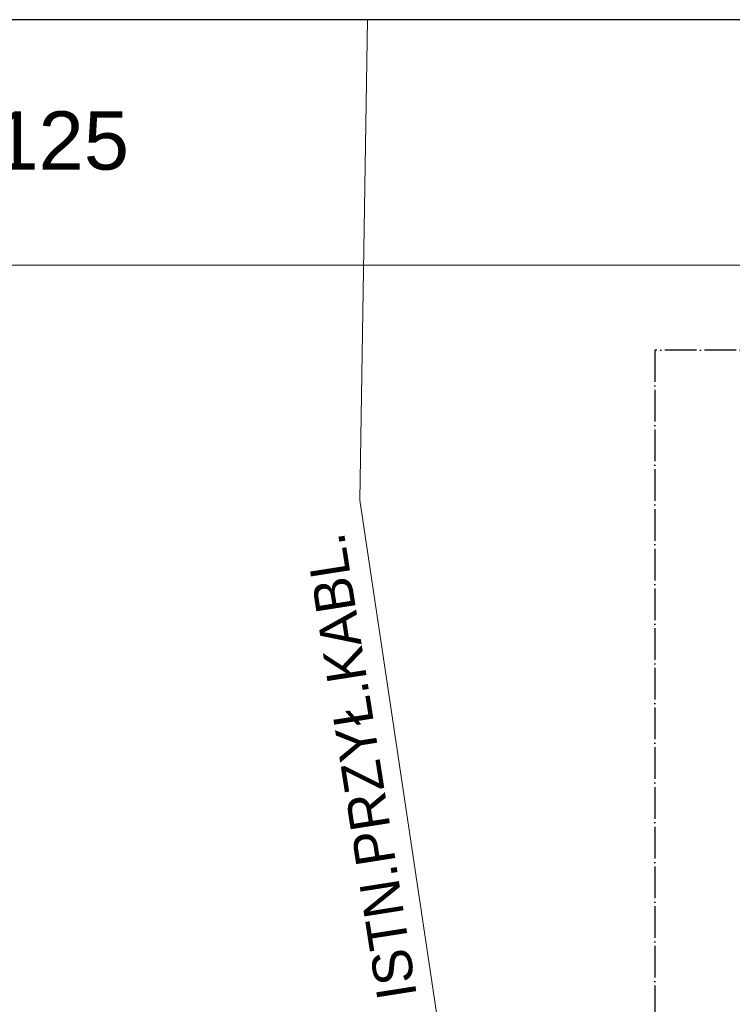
# Model space of a CAD drawing. Header units: centimetres. Extents: x -16053 to 7031, y -7778 to 254.
# Tile 182 of 256: x -6690 to -6150, y -725 to 21. Entities that reach past the tile are written whole.
import ezdxf

# ---------------------------------------------------------------- set-up
doc = ezdxf.new("R2010")
doc.units = ezdxf.units.CM
doc.header["$MEASUREMENT"] = 0
doc.linetypes.add('ACAD_ISO04W100', pattern=[30, 24, -3, 0, -3])
doc.layers.get('0').update_dxf_attribs({"linetype": 'CONTINUOUS'})
doc.layers.add('_jte_Uziom fund', color=243, linetype='ACAD_ISO04W100', lineweight=30)
doc.layers.add('OPISY ELEKTRYCZNE', color=120, linetype='CONTINUOUS')
doc.styles.add('Arial$001', font='arial.ttf', dxfattribs={"height": 2.232})
doc.styles.add('OPRAWY', font='txt')

msp = doc.modelspace()

# ---------------------------------------------------------------- linework, layer by layer
at = {"color": 1, "linetype": 'Continuous', "lineweight": 18}
for p, q in [((-6426.603, 20.953), (-6432.504, -343.246)), ((-6432.504, -343.246), (-6357.902, -841.575))]:
    msp.add_line(p, q, dxfattribs=at)
at = {"color": 7, "linetype": 'Continuous', "lineweight": 9}
msp.add_lwpolyline([(-6136.402, -164.955), (-9222.248, -164.955), (-9222.248, -164.955)], dxfattribs=at)
at = {"layer": '_jte_Uziom fund'}
msp.add_lwpolyline([(-4220.91, -2249.104), (-4220.91, -229.477), (-6208.93, -229.477), (-6208.93, -754.714), (-9246.367, -754.714)], dxfattribs=at)
at = {"layer": 'OPISY ELEKTRYCZNE', "linetype": 'ByBlock'}
msp.add_lwpolyline([(-9632.71, -6869.888), (-2388.112, -6869.888), (-2388.112, 20.953), (-9632.71, 20.953)], close=True, dxfattribs=at)

# ---------------------------------------------------------------- texts
at = {"color": 7, "style": 'Arial$001'}
msp.add_text('Rzut dachu 1:125', height=44.13242, dxfattribs=at).set_placement((-7090.462, -92.67))
at = {"layer": 'OPISY ELEKTRYCZNE', "style": 'OPRAWY'}
msp.add_text('ISTN.PRZYŁ.KABL.', height=30, rotation=98.945382, dxfattribs=at).set_placement((-6389.092, -718.885))

doc.saveas('drawing.dxf')
